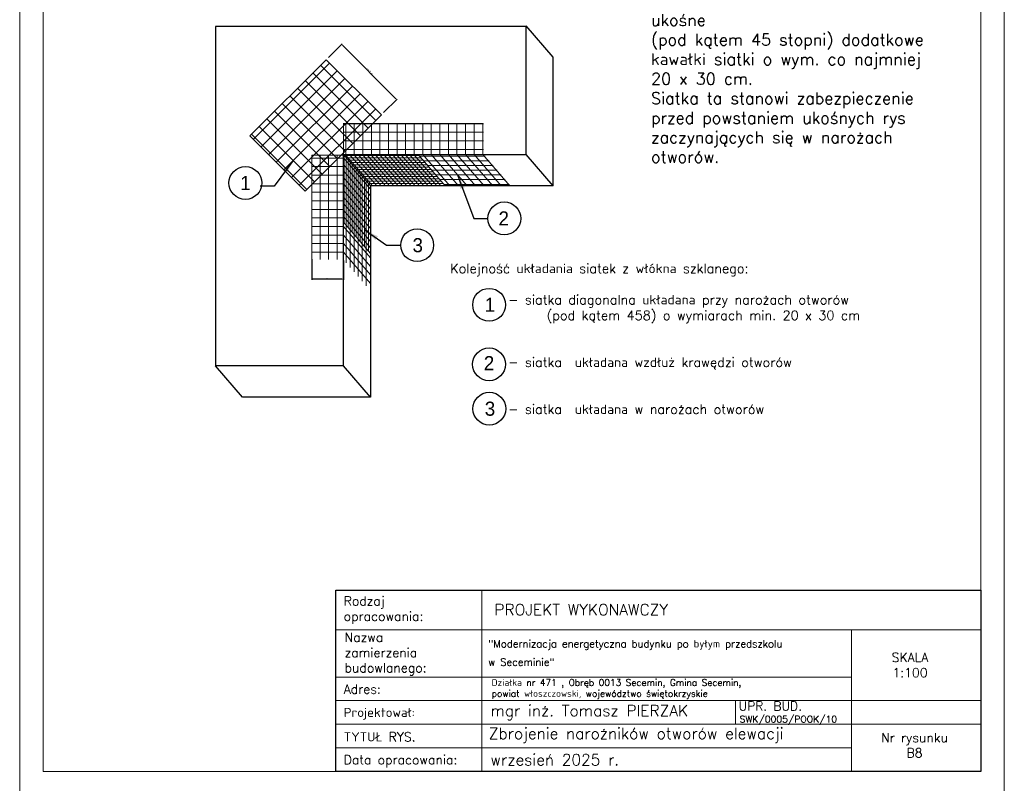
# Model space of a CAD drawing. Header units: millimetres. Extents: x 0 to 54826, y 42154 to 60442.
# Tile 28 of 64: x 46426 to 48526, y 45149 to 46777. Entities that reach past the tile are written whole.
import ezdxf

# ---------------------------------------------------------------- set-up
doc = ezdxf.new("R2010")
doc.units = ezdxf.units.MM
doc.linetypes.add('ACAD_ISO02W100', pattern=[15, 12, -3])
for name, color, linetype, lineweight in [('cienka', 3, 'Continuous', 18), ('linia', 100, 'Continuous', 25), ('opisy', 4, 'Continuous', 18), ('przerywa', 100, 'ACAD_ISO02W100', 5)]:
    doc.layers.add(name, color=color, linetype=linetype, lineweight=lineweight)
doc.styles.add('KASIA', font='romans.shx', dxfattribs={"height": 20})
doc.styles.get("Standard").update_dxf_attribs({"font": 'GOTHIC.TTF'})
doc.styles.add('style1', font='simplex.shx')
doc.dimstyles.new('ISO-25', dxfattribs={"dimtxt": 2.5, "dimasz": 2.5, "dimexe": 1.25, "dimexo": 0.625, "dimtad": 1, "dimtxsty": 'Standard', "dimcen": 2.5, "dimadec": 0, "dimazin": 0, "dimtfac": 1, "dimtmove": 0, "dimatfit": 3, "dimfxl": 1, "dimarcsym": 0})
doc.dimstyles.new('RBCT DIM 20', dxfattribs={"dimtxt": 40, "dimasz": 50, "dimexe": 2.5, "dimexo": 150, "dimgap": 25, "dimtad": 1, "dimdec": 0, "dimzin": 1, "dimtxsty": 'style1', "dimcen": 50, "dimclrd": 8, "dimclre": 8, "dimclrt": 2, "dimadec": 0, "dimazin": 0, "dimtfac": 1, "dimtdec": 0, "dimtmove": 0, "dimatfit": 3, "dimfxl": 1, "dimarcsym": 0})

# ---------------------------------------------------------------- blocks, each defined once
blk = doc.blocks.new('*D420')
at = {"color": 0, "lineweight": -2, "transparency": 16777216}
for p, q in [((47084.6, 46696.4), (47113.5, 46725.2)), ((47114.4, 46722.6), (47228.5, 46608.5)), ((47202.3, 46578.7), (47231.1, 46607.6))]:
    blk.add_line(p, q, dxfattribs=at)
at = {"color": 0, "transparency": 16777216}
for points in [[(47114.6, 46722.9), (47114.1, 46722.3), (47112.6, 46724.4)], [(47228.8, 46608.7), (47228.2, 46608.2), (47230.3, 46606.7)]]:
    blk.add_solid(points, dxfattribs=at)
at = {"layer": 'Defpoints', "color": 0, "transparency": 16777216}
for p in [(47084.1, 46695.9), (47230.3, 46606.7), (47201.8, 46578.2)]:
    blk.add_point(p, dxfattribs=at)
at = {"color": 0, "transparency": 16777216, "insert": (47172.8, 46666.9), "char_height": 2.5, "attachment_point": 5, "rotation": 315}
blk.add_mtext('min. 20 cm', dxfattribs=at)
blk = doc.blocks.new('*D421')
at = {"color": 0, "lineweight": -2, "transparency": 16777216}
for p, q in [((47048.9, 46266.3), (47048.9, 46222.7)), ((47116.4, 46263.6), (47116.4, 46222.7)), ((47113.9, 46223.9), (47051.4, 46223.9))]:
    blk.add_line(p, q, dxfattribs=at)
at = {"color": 0, "transparency": 16777216}
for points in [[(47051.4, 46224.3), (47051.4, 46223.5), (47048.9, 46223.9)], [(47113.9, 46224.3), (47113.9, 46223.5), (47116.4, 46223.9)]]:
    blk.add_solid(points, dxfattribs=at)
at = {"layer": 'Defpoints', "color": 0, "transparency": 16777216}
for p in [(47048.9, 46266.9), (47116.4, 46264.2), (47048.9, 46223.9)]:
    blk.add_point(p, dxfattribs=at)
at = {"color": 0, "transparency": 16777216, "insert": (47082.6, 46225.3), "char_height": 2.5, "attachment_point": 5}
blk.add_mtext('{\\H0.57143x;10 - 15 cm}', dxfattribs=at)

msp = doc.modelspace()

# ---------------------------------------------------------------- linework, layer by layer
at = {"color": 18, "lineweight": 5, "true_color": 0x000000}
for p, q in [((46917.212, 46528.989), (47079.713, 46691.49)), ((47079.713, 46691.49), (46917.212, 46528.989)), ((46924.379, 46521.823), (47086.879, 46684.323)), ((47079.713, 46691.49), (47197.388, 46573.815)), ((46940.715, 46505.487), (47103.215, 46667.988)), ((47051.506, 46663.282), (47169.18, 46545.608)), ((47067.841, 46679.618), (47185.516, 46561.943)), ((46957.05, 46489.151), (47119.551, 46651.652)), ((47035.17, 46646.946), (47152.844, 46529.272)), ((46973.386, 46472.816), (47135.886, 46635.316)), ((47018.834, 46630.611), (47136.509, 46512.936)), ((46989.722, 46456.48), (47152.222, 46618.98)), ((47002.498, 46614.275), (47120.173, 46496.6)), ((47006.057, 46440.144), (47168.558, 46602.645)), ((46969.827, 46581.604), (47087.501, 46463.929)), ((46986.163, 46597.939), (47103.837, 46480.265)), ((47022.393, 46423.808), (47184.894, 46586.309)), ((46953.491, 46565.268), (47071.166, 46447.593)), ((47197.388, 46573.815), (47034.887, 46411.315)), ((46937.155, 46548.932), (47054.83, 46431.258)), ((47414.348, 46555.658), (47116.183, 46555.658)), ((47116.451, 46489.39), (47116.451, 46555.658)), ((47116.451, 46555.04), (47415.301, 46555.04)), ((47116.451, 46536.788), (47415.301, 46536.788)), ((47121.495, 46489.405), (47121.495, 46555.658)), ((47139.747, 46489.405), (47139.747, 46555.658)), ((47157.998, 46489.405), (47157.998, 46555.658)), ((47176.25, 46489.405), (47176.25, 46555.658)), ((47194.502, 46489.405), (47194.502, 46555.658)), ((47212.753, 46489.405), (47212.753, 46555.658)), ((47231.005, 46489.405), (47231.005, 46555.658)), ((47249.257, 46489.405), (47249.257, 46555.658)), ((47267.508, 46489.405), (47267.508, 46555.658)), ((47285.76, 46489.405), (47285.76, 46555.658)), ((47304.011, 46489.405), (47304.011, 46555.658)), ((47322.263, 46489.405), (47322.263, 46555.658)), ((47340.515, 46489.405), (47340.515, 46555.658)), ((47358.766, 46489.405), (47358.766, 46555.658)), ((47377.018, 46489.405), (47377.018, 46555.658)), ((47395.27, 46489.405), (47395.27, 46555.658)), ((47413.521, 46489.405), (47413.521, 46555.658)), ((47034.887, 46411.315), (46917.212, 46528.989)), ((46920.82, 46532.596), (47038.494, 46414.922)), ((47116.451, 46518.536), (47415.301, 46518.536)), ((47116.451, 46500.285), (47415.301, 46500.285)), ((47048.856, 46488.285), (47048.856, 46266.917)), ((47116.391, 46488.285), (47048.856, 46488.285)), ((47048.856, 46482.033), (47116.391, 46482.033)), ((47066.74, 46265.797), (47066.74, 46488.285)), ((47084.992, 46265.797), (47084.992, 46488.285)), ((47103.243, 46265.797), (47103.243, 46488.285)), ((47116.391, 46482.449), (47174.432, 46415.579)), ((47174.432, 46422.613), (47116.451, 46489.405)), ((47118.051, 46343.061), (47118.051, 46487.562)), ((47277.306, 46487.562), (47118.051, 46487.562)), ((47120.567, 46489.405), (47178.548, 46422.613)), ((47122.377, 46338.078), (47122.377, 46482.579)), ((47281.39, 46482.579), (47122.377, 46482.579)), ((47126.703, 46333.095), (47126.703, 46477.595)), ((47285.716, 46477.595), (47126.703, 46477.595)), ((47129.693, 46489.405), (47187.674, 46422.613)), ((47138.796, 46489.405), (47196.777, 46422.613)), ((47147.944, 46489.405), (47205.925, 46422.613)), ((47157.07, 46489.405), (47215.051, 46422.613)), ((47166.173, 46489.405), (47224.154, 46422.613)), ((47175.322, 46489.405), (47233.303, 46422.613)), ((47184.448, 46489.405), (47242.429, 46422.613)), ((47193.574, 46489.405), (47251.555, 46422.613)), ((47202.699, 46489.405), (47260.68, 46422.613)), ((47211.825, 46489.405), (47269.806, 46422.613)), ((47220.951, 46489.405), (47278.932, 46422.613)), ((47230.054, 46489.405), (47288.035, 46422.613)), ((47239.203, 46489.405), (47297.184, 46422.613)), ((47248.329, 46489.405), (47306.31, 46422.613)), ((47257.454, 46489.405), (47315.435, 46422.613)), ((47266.58, 46489.405), (47324.561, 46422.613)), ((47275.706, 46489.405), (47333.687, 46422.613)), ((47418.986, 46485.718), (47278.907, 46485.718)), ((47285.76, 46489.405), (47343.741, 46422.613)), ((47427.154, 46475.752), (47287.558, 46475.752)), ((47304.011, 46489.405), (47361.992, 46422.613)), ((47322.218, 46489.405), (47380.199, 46422.613)), ((47340.515, 46489.405), (47398.496, 46422.613)), ((47358.766, 46489.405), (47416.747, 46422.613)), ((47377.018, 46489.405), (47434.999, 46422.613)), ((47395.27, 46489.405), (47453.251, 46422.613)), ((47413.521, 46489.405), (47471.502, 46422.613)), ((47048.856, 46463.781), (47116.391, 46463.781)), ((47116.391, 46468.527), (47174.432, 46401.657)), ((47116.391, 46454.605), (47174.432, 46387.735)), ((47131.028, 46328.112), (47131.028, 46472.612)), ((47290.042, 46472.612), (47131.028, 46472.612)), ((47135.354, 46323.128), (47135.354, 46467.629)), ((47294.368, 46467.629), (47135.354, 46467.629)), ((47139.68, 46318.145), (47139.68, 46462.646)), ((47298.693, 46462.646), (47139.68, 46462.646)), ((47144.006, 46313.162), (47144.006, 46457.663)), ((47303.019, 46457.663), (47144.006, 46457.663)), ((47307.103, 46452.68), (47148.089, 46452.68)), ((47148.331, 46308.179), (47148.331, 46452.68)), ((47435.805, 46465.785), (47296.21, 46465.785)), ((47444.457, 46455.819), (47304.862, 46455.819)), ((47048.856, 46445.53), (47116.391, 46445.53)), ((47116.85, 46440.154), (47174.432, 46373.813)), ((47152.415, 46303.196), (47152.415, 46447.697)), ((47311.429, 46447.697), (47152.415, 46447.697)), ((47156.741, 46298.213), (47156.741, 46442.714)), ((47315.754, 46442.714), (47156.741, 46442.714)), ((47320.08, 46437.73), (47161.067, 46437.73)), ((47161.309, 46293.23), (47161.309, 46437.73)), ((47165.392, 46288.247), (47165.392, 46432.747)), ((47324.406, 46432.747), (47165.392, 46432.747)), ((47453.108, 46445.853), (47313.513, 46445.853)), ((47461.76, 46435.887), (47322.165, 46435.887)), ((47048.856, 46427.278), (47116.391, 46427.278)), ((47116.391, 46426.761), (47174.432, 46359.891)), ((47116.391, 46412.839), (47174.432, 46345.968)), ((47328.732, 46427.764), (47169.718, 46427.764)), ((47169.96, 46283.263), (47169.96, 46427.764)), ((47470.411, 46425.921), (47330.816, 46425.921)), ((47048.856, 46409.026), (47116.391, 46409.026)), ((47048.856, 46390.775), (47116.391, 46390.775)), ((47116.391, 46398.916), (47174.432, 46332.046)), ((47048.856, 46372.523), (47116.391, 46372.523)), ((47116.391, 46384.994), (47174.432, 46318.124)), ((47116.391, 46371.072), (47174.432, 46304.202)), ((47048.856, 46354.272), (47116.391, 46354.272)), ((47116.391, 46357.15), (47174.432, 46290.28)), ((47048.856, 46336.02), (47116.391, 46336.02)), ((47174.432, 46278.153), (47116.391, 46344.969)), ((47174.432, 46269.205), (47116.391, 46336.02)), ((47122.377, 46338.078), (47122.377, 46258.901)), ((47130.98, 46328.174), (47130.98, 46248.991)), ((47048.856, 46317.768), (47116.391, 46317.768)), ((47174.432, 46250.953), (47116.391, 46317.768)), ((47139.583, 46318.27), (47139.583, 46239.08)), ((47148.186, 46308.367), (47148.186, 46229.17)), ((47048.856, 46299.517), (47116.391, 46299.517)), ((47174.432, 46232.701), (47116.391, 46299.517)), ((47156.789, 46298.463), (47156.789, 46219.259)), ((47165.392, 46288.559), (47165.392, 46209.349)), ((47048.856, 46281.265), (47116.391, 46281.265)), ((47174.432, 46214.45), (47116.391, 46281.265))]:
    msp.add_line(p, q, dxfattribs=at)
at = {"color": 18, "true_color": 0x000000}
for centre in [(46907.465, 46428.785), (47459.619, 46353.312), (47273.922, 46296.251), (47427.265, 46169.192), (47427.138, 46042.285), (47427.707, 45947.718)]:
    msp.add_circle(centre, 34.999, dxfattribs=at)
at = {"layer": 'cienka', "color": 18, "true_color": 0x000000}
for p, q in [((46426.075, 45124.309), (46426.075, 48094.309)), ((48526.075, 48094.309), (48526.075, 45124.309)), ((48526.075, 45124.309), (48526.075, 48094.309)), ((48526.075, 45124.309), (48526.075, 48094.309)), ((46476.075, 45174.309), (46476.075, 48044.309)), ((48476.075, 48044.309), (48476.075, 45174.309)), ((47953.054, 45326.056), (47953.054, 45275.707)), ((48164.075, 45275.074), (48476.075, 45275.074)), ((48476.075, 45174.309), (46476.075, 45174.309))]:
    msp.add_line(p, q, dxfattribs=at)
at = {"layer": 'linia', "color": 18, "lineweight": 25, "true_color": 0x000000}
for p, q in [((46843.402, 46762.394), (46843.402, 46332.589)), ((47505.943, 46762.394), (46843.402, 46762.394)), ((47563.924, 46696.625), (47505.943, 46763.417)), ((47505.943, 46489.405), (47505.943, 46762.394)), ((47563.924, 46422.613), (47563.924, 46696.625)), ((47116.391, 46038.965), (47116.391, 46489.405)), ((47116.391, 46489.405), (47505.943, 46489.405)), ((47563.924, 46422.613), (47505.943, 46489.405)), ((47174.432, 46422.613), (47174.432, 45972.104)), ((47563.924, 46422.613), (47174.432, 46422.613)), ((46843.402, 46332.589), (46843.402, 46039.421)), ((47116.391, 46038.965), (46843.402, 46038.965)), ((46901.443, 45972.104), (46843.402, 46038.965)), ((47174.432, 45972.104), (47116.391, 46038.965)), ((47174.432, 45972.104), (46901.443, 45972.104))]:
    msp.add_line(p, q, dxfattribs=at)
at = {"layer": 'opisy', "color": 18, "linetype": 'Continuous', "lineweight": 0, "true_color": 0x000000, "flags": 128}
for points in [[(47100.365, 45174.309), (47100.365, 45560.606), (47411.654, 45560.572), (47411.654, 45174.274)], [(48200.075, 45476.606), (48476.075, 45476.606), (48476.075, 45325.423), (48200.075, 45325.423)]]:
    msp.add_lwpolyline(points, close=True, dxfattribs=at)
for points in [[(47100.365, 45560.589), (48476.075, 45560.589), (48476.075, 45476.606), (47100.365, 45476.606)], [(48140.075, 45560.589), (48476.075, 45560.589)], [(47100.365, 45375.823), (48200.075, 45375.823), (48200.075, 45224.674), (47100.365, 45224.674)], [(47100.365, 45325.423), (48200.075, 45325.423), (48200.075, 45275.074), (47100.365, 45275.074)], [(48140.075, 45325.423), (48476.075, 45325.423)], [(47100.365, 45275.074), (48200.075, 45275.074), (48200.075, 45224.692), (47100.365, 45224.692)], [(47136.365, 45224.692), (48200.075, 45224.692), (48200.075, 45174.309), (47136.365, 45174.309)]]:
    msp.add_lwpolyline(points, dxfattribs=at)
at = {"layer": 'opisy', "color": 18, "lineweight": 25, "true_color": 0x000000}
msp.add_lwpolyline([(47100.365, 45560.589), (48476.075, 45560.589), (48476.075, 45174.309), (47100.365, 45174.309)], close=True, dxfattribs=at)

# ---------------------------------------------------------------- texts
at = {"color": 18, "true_color": 0x000000, "char_height": 30, "attachment_point": 1}
for s, insert, width in [('1', (46896.272, 46443.765), 25.79133), ('2', (47447.334, 46368.292), 25.79131), ('3', (47263.929, 46311.231), 27.51075), ('1', (47417.85, 46184.172), 21.68516), ('2', (47415.881, 46059.81), 26.60888), ('3', (47417.976, 45962.698), 24.96464)]:
    msp.add_mtext(s, dxfattribs=dict(at, insert=insert, width=width))
at = {"layer": 'cienka', "color": 18, "true_color": 0x000000, "insert": (47772.536, 46871.884), "char_height": 25, "width": 671.3235, "attachment_point": 1}
msp.add_mtext('\\pxt64;{\\Fromans|c0;Na narożnikach otworów w elewacji (np: okien i drzwi) należy umieścić ukośne\\P(pod kątem 45 stopni) dodatkowe kawałki siatki o wym. co najmniej 20 x 30 cm.\\PSiatka ta stanowi zabezpieczenie przed powstaniem ukośnych rys zaczynających się w narożach otworów.}', dxfattribs=at)
at = {"layer": 'opisy', "color": 18, "linetype": 'Continuous', "lineweight": 0, "true_color": 0x000000, "attachment_point": 4, "style": 'KASIA'}
for s, insert, char_height, width in [('\\A1;{\\H0.80952x;Rodzaj opracowania:}', (47117.191, 45518.32), 24, 141.54434), ('\\A1;\\pxql;PROJEKT WYKONAWCZY', (47438.542, 45519.4), 24, 946.31605), ('\\A1;\\pxql;{\\H0.80952x;Nazwa \\Pzamierzenia\\Pbudowlanego:}', (47119.009, 45424.622), 24, 141.54434), ('\\A1;\\pxsm1.5,qj;"Modernizacja energetyczna budynku po byłym przedszkolu\\P\\pq*;w Seceminie"', (47425.651, 45427.122), 15.6, 766.2055), ('\\A1;\\pxqc;{\\H0.80952x;SKALA\\P1:100}', (47951.078, 45401.406), 24, 747.85817), ('\\A1;\\pxql;{\\H0.80952x;Adres:}', (47117.191, 45349.927), 24, 141.54434), ('\\A1;Działka nr 471 , Obręb 0013 Secemin, Gmina Secemin,\\Ppowiat włoszczowski, województwo świętokrzyskie', (47432.761, 45349.986), 14, 756.99257), ('\\A1;UPR. BUD.', (47959.564, 45313.89), 19.2, 598.28653), ('\\A1;\\pxql;{\\H0.80952x;Projektował:}', (47117.191, 45297.448), 24, 747.85817), ('\\A1;mgr inż. Tomasz PIERZAK', (47430.032, 45300.14), 24, 747.85817), ('\\A1;SWK/0005/POOK/10', (47961.57, 45283.598), 14.4, 448.7149), ('\\A1;\\pxql;{\\H0.80952x;TYTUŁ RYS.}', (47117.191, 45248.244), 24, 747.85817), ('\\A1;Zbrojenie narożników otworów elewacji', (47426.756, 45251.474), 24, 747.85817), ('\\A1;\\pxqc;{\\H0.80952x;Nr rysunku\\PB8}', (47960.705, 45230.389), 24, 747.85817), ('\\A1;wrzesień 2025 r.', (47430.032, 45199.53), 24, 747.85817), ('\\A1;\\pxql;{\\H0.80952x;Data opracowania:}', (47117.191, 45196.206), 24, 747.85817)]:
    msp.add_mtext(s, dxfattribs=dict(at, insert=insert, char_height=char_height, width=width))
at = {"layer": 'przerywa', "color": 18, "true_color": 0x000000, "insert": (47344.33, 46256.642), "char_height": 20, "width": 1146.17783, "attachment_point": 1}
msp.add_mtext('{\\Fromans|c0;Kolejność układania siatek z włókna szklanego: \\P\\P         - siatka diagonalna układana przy narożach otworów \\P               (pod kątem 458) o wymiarach min. 20 x 30 cm\\Fromans|c238;\\P\\Fromans|c0; \\P            \\P         - siatka  układana wzdłuż krawędzi otworów \\Fromans|c238;\\P\\Fromans|c0;\\P\\P         - siatka  układana w narożach otworów}', dxfattribs=at)

# ---------------------------------------------------------------- dimensions: what is measured, and where the dimension line sits
at = {"color": 18, "true_color": 0x000000}
dim = msp.add_aligned_dim(p1=(47084.147, 46695.923), p2=(47201.821, 46578.249), distance=40.216, text='min. 20 cm', dimstyle='ISO-25', dxfattribs=at)
dim.commit()
dim.dimension.update_dxf_attribs({"geometry": '*D420', "text_midpoint": (47172.808, 46666.91)})
dim = msp.add_linear_dim(base=(47048.856, 46223.909), p1=(47116.391, 46264.185), p2=(47048.856, 46266.917), text='{\\H0.57143x;10 - 15 cm}', dimstyle='ISO-25', dxfattribs=at)
dim.commit()
dim.dimension.update_dxf_attribs({"geometry": '*D421', "text_midpoint": (47082.623, 46225.285)})

# ---------------------------------------------------------------- leaders
at = {"color": 18, "lineweight": 5, "true_color": 0x000000}
for points in [[(47009.665, 46476.423), (46968.971, 46422.066), (46938.724, 46422.066)], [(47360.025, 46445.853), (47394.374, 46353.312), (47424.62, 46353.312)], [(47162.827, 46328.09), (47208.676, 46296.251), (47238.923, 46296.251)]]:
    msp.add_leader(points, dimstyle='RBCT DIM 20', override={"dimasz": 30, "dimtad": 0}, dxfattribs=at)

doc.saveas('drawing.dxf')
